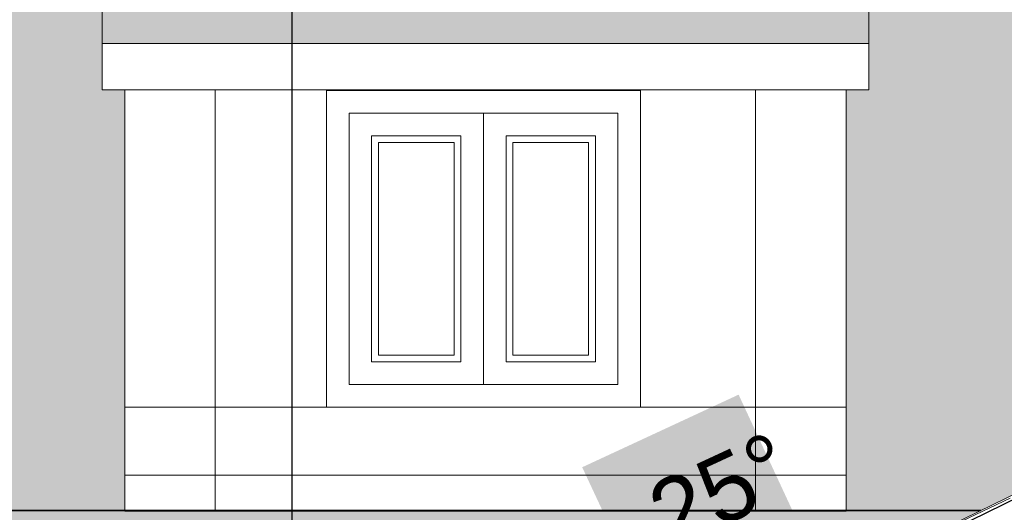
# Model space of a CAD drawing. Header units: millimetres. Extents: x -740 to 33545, y -26688 to 22494.
# Tile 228 of 256: x 12462 to 12679, y 13567 to 13676. Entities that reach past the tile are written whole.
import ezdxf
from ezdxf.lldxf.tags import DXFTag

# ---------------------------------------------------------------- set-up
doc = ezdxf.new("R2010")
doc.units = ezdxf.units.MM
doc.header["$MEASUREMENT"] = 0
doc.layers.add('a3', color=252, linetype='Continuous', lineweight=30, plot=False)
for name, color, linetype, lineweight in [('A_l.przerywana', 252, 'ICAD_ISO03W100', 9), ('A_linie widokowe', 252, 'Continuous', 18), ('l.przerywana', 252, 'ICAD_ISO03W100', 5), ('l.widokowa', 252, 'Continuous', 15), ('l.wypełnien', 252, 'Continuous', 5), ('wymiarowanie', 252, 'Continuous', 9)]:
    doc.layers.add(name, color=color, linetype=linetype, lineweight=lineweight)
doc.styles.add('Arial$001', font='arial.ttf', dxfattribs={"height": 1.791991})
tags = doc.linetypes.add('ICAD_ISO03W100', pattern=[30, 12, -18]).pattern_tags.tags
tags[6:7] = [DXFTag(74, 4), DXFTag(75, 0), DXFTag(340, '0'), DXFTag(46, 1.0), DXFTag(50, 0.0), DXFTag(44, 0.0), DXFTag(45, 0.0)]
tags[4:5] = [DXFTag(74, 4), DXFTag(75, 0), DXFTag(340, '0'), DXFTag(46, 1.0), DXFTag(50, 0.0), DXFTag(44, 0.0), DXFTag(45, 0.0)]

msp = doc.modelspace()

# ---------------------------------------------------------------- hatches: boundary and pattern name
msp.add_hatch(color=256).paths.add_polyline_path([(12620.78, 13593.13), (12586.22, 13577.08), (12601.27, 13544.84), (12635.83, 13560.71)])
at = {"layer": 'l.wypełnien'}
h = msp.add_hatch(dxfattribs=at)
h.set_pattern_fill('SPANTILE', color=256, scale=17, style=0)
h.set_pattern_definition([(274.9697, (15.64, 17), (-16.99985222, 204.000017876), [15.699024, -376.776457]), (180, (17, 1.36), (-17, -17), [1.36, -15.64]), (0, (0, 0), (17, 17), [4.76, -12.24]), (90, (4.76, 0), (-17, 17), [1.7, -15.3]), (270, (15.64, 1.7), (17, -17), [1.7, -15.3]), (0, (15.64, 0), (17, 17), [1.36, -15.64]), (0, (0, 1.36), (17, 17), [3.4, -13.6]), (85.0303, (3.4, 1.36), (16.99985222, 204.000017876), [15.699024, -376.776457]), (52.6961, (3.4, 2.21), (-220.999760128, -289.000182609), [4.488136, -444.32475]), (18.4349, (6.12, 5.78), (34.0000074, 16.9999729), [4.300694, -49.458015]), (341.5651, (10.2, 7.14), (-34.0000074, 16.9999729), [4.300694, -49.458015]), (307.3039, (14.28, 5.78), (220.999760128, -289.000182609), [4.488136, -444.32475]), (20.2249, (6.97, 4.59), (-186.999953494, -68.000141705), [3.442245, -340.781524]), (339.7751, (10.2, 5.78), (186.999953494, -68.000141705), [3.442245, -340.781524]), (307.4054, (13.43, 4.59), (170.000169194, -220.999871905), [3.638153, -360.177725]), (52.5946, (4.76, 1.7), (-170.000169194, -220.999871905), [3.638153, -360.177725])])
h.paths.add_polyline_path([(12147.09, 13567.51), (12147.09, 13836.32), (12792.01, 13836.32), (12958.3, 13736.63), (12954.83, 13734.55), (12938.13, 13726.39), (12938.94, 13725.02), (12924.84, 13716.57), (12907.38, 13708.04), (12908.11, 13706.54), (12894.79, 13698.56), (12878.09, 13690.4), (12878.9, 13689.03), (12864.8, 13680.57), (12847.34, 13672.04), (12848.07, 13670.55), (12834.76, 13662.57), (12818.05, 13654.41), (12818.86, 13653.04), (12804.76, 13644.58), (12794.91, 13639.77), (12794.91, 13694.76), (12794.91, 13749.38), (12740.29, 13749.38), (12740.29, 13694.76), (12794.91, 13694.76), (12794.91, 13639.77), (12787.3, 13636.05), (12788.03, 13634.55), (12774.72, 13626.57), (12758.02, 13618.41), (12758.83, 13617.05), (12744.72, 13608.59), (12727.26, 13600.06), (12727.99, 13598.56), (12714.68, 13590.58), (12697.98, 13582.42), (12698.79, 13581.05), (12684.68, 13572.6), (12674.27, 13567.51), (12644.52, 13567.51), (12644.52, 13575.35), (12644.52, 13590.35), (12644.52, 13660.53), (12649.52, 13660.53), (12649.52, 13670.78), (12649.52, 13741.9), (12480.14, 13741.9), (12480.14, 13670.78), (12480.14, 13660.53), (12485.14, 13660.53), (12485.14, 13590.35), (12485.14, 13575.35), (12485.14, 13567.51)])
h.paths.add_polyline_path([(12589.86, 13831.58), (12589.86, 13795.61), (12649.86, 13795.61), (12649.86, 13831.58), (12649.86, 13835.58), (12589.86, 13835.58)], flags=16)
h.paths.add_polyline_path([(12147.09, 13567.51), (12485.14, 13567.51), (12485.14, 13567.36), (12505.14, 13567.36), (12624.52, 13567.36), (12644.52, 13567.36), (12644.52, 13567.51), (12674.27, 13567.51), (12669.01, 13564.94), (12668.11, 13564.5), (12667.22, 13564.07), (12667.32, 13563.88), (12653.21, 13557.19), (12635.79, 13550.69), (12636.47, 13549.25), (12621.61, 13542.2), (12603.41, 13535.41), (12603.99, 13533.84), (12589.81, 13527.12), (12572.55, 13520.68), (12573.22, 13519.25), (12558.21, 13512.13), (12540.17, 13505.4), (12147.09, 13505.4)])
h.paths.add_polyline_path([(12574.31, 13536.4), (12604.74, 13542.19), (12601.53, 13549.09), (12597.96, 13556.74)], flags=16)
h.paths.add_polyline_path([(12480.14, 13741.9), (12480.14, 13670.78), (12649.52, 13670.78), (12649.52, 13741.9)])
h.paths.add_polyline_path([(12594.83, 13574.55), (12604.53, 13553.65), (12638.15, 13569.26), (12628.45, 13590.16)], flags=24)

# ---------------------------------------------------------------- linework, layer by layer
at = {"layer": 'a3'}
msp.add_lwpolyline([(14622.07, 12610.78), (14622.07, 14095.78), (12522.07, 14095.78), (12522.07, 12610.78), (14622.07, 12610.78)], dxfattribs=at)
at = {"layer": 'A_l.przerywana', "ltscale": 0.3}
msp.add_line((12544.45, 13505.61), (12680.81, 13570.28), dxfattribs=at)
at = {"layer": 'A_linie widokowe', "linetype": 'Continuous', "lineweight": -2}
for points in [[(12147.09, 13567.51), (12674.27, 13567.51)], [(12674.27, 13567.51), (12380.71, 13567.51), (12380.71, 13567.51)]]:
    msp.add_lwpolyline(points, dxfattribs=at)
at = {"layer": 'l.przerywana', "ltscale": 0.2}
for p, q in [((12505.14, 13567.36), (12505.14, 13660.53)), ((12624.52, 13567.36), (12624.52, 13660.53))]:
    msp.add_line(p, q, dxfattribs=at)
at = {"layer": 'l.widokowa'}
for p, q in [((12649.52, 13670.78), (12480.14, 13670.78)), ((12485.14, 13567.36), (12485.14, 13660.53)), ((12634.52, 13660.53), (12495.14, 13660.53)), ((12644.52, 13567.36), (12644.52, 13660.53))]:
    msp.add_line(p, q, dxfattribs=at)
at = {"layer": 'l.widokowa', "ltscale": 0.3}
for p, q in [((12644.52, 13590.35), (12485.14, 13590.35)), ((12644.52, 13575.35), (12485.14, 13575.35))]:
    msp.add_line(p, q, dxfattribs=at)
at = {"layer": 'l.widokowa'}
for points in [[(12480.14, 13660.53), (12649.52, 13660.53), (12649.52, 13741.9), (12480.14, 13741.9)], [(12480.14, 13670.78), (12649.52, 13670.78), (12649.52, 13660.53), (12480.14, 13660.53)], [(12485.14, 13660.53), (12644.52, 13660.53), (12644.52, 13567.36), (12485.14, 13567.36)], [(12599.12, 13660.35), (12529.69, 13660.35), (12529.69, 13590.35), (12599.12, 13590.35)]]:
    msp.add_lwpolyline(points, close=True, dxfattribs=at)
msp.add_lwpolyline([(12668.54, 13561.38), (12667.22, 13564.07), (12699.51, 13579.84), (12697.98, 13582.42), (12729.64, 13597.89), (12728.67, 13599.54)], dxfattribs=at)
at = {"layer": 'l.widokowa', "lineweight": 30}
msp.add_lwpolyline([(12669.44, 13561.82), (12668.56, 13563.61), (12700.92, 13579.42), (12699.39, 13582), (12731.06, 13597.47), (12729.53, 13600.05)], dxfattribs=at)
at = {"layer": 'l.wypełnien'}
for points in [[(12534.69, 13655.35), (12564.41, 13655.35), (12564.41, 13595.35), (12534.69, 13595.35)], [(12594.12, 13655.35), (12564.41, 13655.35), (12564.41, 13595.35), (12594.12, 13595.35)], [(12539.69, 13650.35), (12559.41, 13650.35), (12559.41, 13600.35), (12539.69, 13600.35)], [(12589.12, 13650.35), (12569.41, 13650.35), (12569.41, 13600.35), (12589.12, 13600.35)], [(12541.19, 13648.85), (12557.91, 13648.85), (12557.91, 13601.85), (12541.19, 13601.85)], [(12587.62, 13648.85), (12570.91, 13648.85), (12570.91, 13601.85), (12587.62, 13601.85)]]:
    msp.add_lwpolyline(points, close=True, dxfattribs=at)
at = {"layer": 'wymiarowanie'}
msp.add_lwpolyline([(12594.12, 13655.35), (12534.69, 13655.35), (12534.69, 13595.35), (12594.12, 13595.35)], close=True, dxfattribs=at)

# ---------------------------------------------------------------- texts
at = {"style": 'Arial$001'}
msp.add_text('25°', height=14.852, rotation=24.8992, dxfattribs=at).set_placement((12605.73, 13558.73))

doc.saveas('drawing.dxf')
